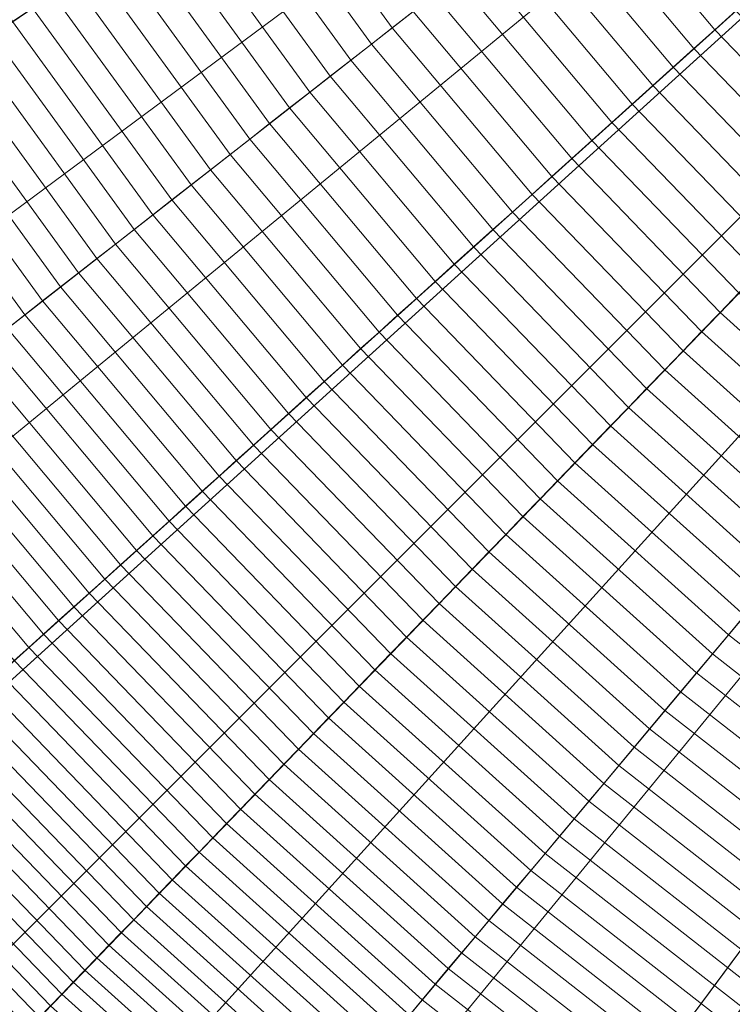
# Model space of a CAD drawing. Header units: centimetres. Extents: x -21.9 to 23.1, y -23 to 22.
# Tile 33 of 192: x -12.4 to -9.1, y -13.8 to -9.3. Entities that reach past the tile are written whole.
import ezdxf

# ---------------------------------------------------------------- set-up
doc = ezdxf.new("R2010")
doc.units = ezdxf.units.CM
doc.header["$LTSCALE"] = 2.54
doc.layers.add('Lucido design-1', color=7, linetype='Continuous')

# ---------------------------------------------------------------- blocks, each defined once
blk = doc.blocks.new('Gruppo-2-1')
at = {"color": 5, "linetype": 'Continuous', "lineweight": 9}
for points in [[(-8.6891, -4.2561, -949.2271), (-8.4052, -4.8937, -949.2271), (-19.2833, -10.1993, -949.2271), (-19.9108, -8.7899, -949.2271)], [(-19.825, -8.9632, -949.2271), (-19.3858, -9.9544, -949.2271), (-8.4271, -4.7713, -949.2271), (-8.6252, -4.3241, -949.2271)], [(-8.6252, -4.3241, -1010.9271), (-8.4271, -4.7713, -1010.9271), (-19.0252, -9.7839, -1010.9271), (-19.4566, -8.8106, -1010.9271)], [(-19.3858, -9.9544, -949.2271), (-18.8986, -10.923, -949.2271), (-8.2072, -5.2084, -949.2271), (-8.4271, -4.7713, -949.2271)], [(-8.4271, -4.7713, -1010.9271), (-8.2072, -5.2084, -1010.9271), (-18.5469, -10.735, -1010.9271), (-19.0252, -9.7839, -1010.9271)], [(-8.4052, -4.8937, -949.2271), (-8.0775, -5.51, -949.2271), (-18.559, -11.5615, -949.2271), (-19.2833, -10.1993, -949.2271)], [(-18.8986, -10.923, -949.2271), (-18.3644, -11.8665, -949.2271), (-7.9662, -5.634, -949.2271), (-8.2072, -5.2084, -949.2271)], [(-8.2072, -5.2084, -1010.9271), (-7.9662, -5.634, -1010.9271), (-18.0223, -11.6614, -1010.9271), (-18.5469, -10.735, -1010.9271)], [(-8.0775, -5.51, -949.2271), (-7.7076, -6.1019, -949.2271), (-17.7414, -12.8698, -949.2271), (-18.559, -11.5615, -949.2271)], [(-18.3644, -11.8665, -949.2271), (-17.7839, -12.7822, -949.2271), (-7.7043, -6.0472, -949.2271), (-7.9662, -5.634, -949.2271)], [(-7.9662, -5.634, -1010.9271), (-7.7043, -6.0472, -1010.9271), (-17.4523, -12.5607, -1010.9271), (-18.0223, -11.6614, -1010.9271)], [(-17.7839, -12.7822, -949.2271), (-17.1595, -13.6685, -949.2271), (-7.4226, -6.4471, -949.2271), (-7.7043, -6.0472, -949.2271)], [(-7.7043, -6.0472, -1010.9271), (-7.4226, -6.4471, -1010.9271), (-16.8391, -13.431, -1010.9271), (-17.4523, -12.5607, -1010.9271)], [(-7.7076, -6.1019, -949.2271), (-7.2973, -6.6666, -949.2271), (-16.8346, -14.118, -949.2271), (-17.7414, -12.8698, -949.2271)], [(-17.1595, -13.6685, -949.2271), (-16.4925, -14.5233, -949.2271), (-7.1216, -6.8328, -949.2271), (-7.4226, -6.4471, -949.2271)], [(-7.4226, -6.4471, -1010.9271), (-7.1216, -6.8328, -1010.9271), (-16.1842, -14.2703, -1010.9271), (-16.8391, -13.431, -1010.9271)], [(-7.2973, -6.6666, -949.2271), (-6.8487, -7.2013, -949.2271), (-15.8429, -15.2998, -949.2271), (-16.8346, -14.118, -949.2271)], [(-16.4925, -14.5233, -949.2271), (-15.7845, -15.3444, -949.2271), (-6.8022, -7.2033, -949.2271), (-7.1216, -6.8328, -949.2271)], [(-7.1216, -6.8328, -1010.9271), (-6.8022, -7.2033, -1010.9271), (-15.489, -15.0766, -1010.9271), (-16.1842, -14.2703, -1010.9271)], [(-6.8487, -7.2013, -949.2271), (-6.3638, -7.7034, -949.2271), (-14.7713, -16.4095, -949.2271), (-15.8429, -15.2998, -949.2271)], [(-15.7845, -15.3444, -949.2271), (-15.0373, -16.13, -949.2271), (-6.465, -7.5578, -949.2271), (-6.8022, -7.2033, -949.2271)], [(-6.8022, -7.2033, -1010.9271), (-6.465, -7.5578, -1010.9271), (-14.7553, -15.848, -1010.9271), (-15.489, -15.0766, -1010.9271)], [(-15.0373, -16.13, -949.2271), (-14.2517, -16.8773, -949.2271), (-6.1105, -7.8949, -949.2271), (-6.465, -7.5578, -949.2271)], [(-6.465, -7.5578, -1010.9271), (-6.1105, -7.8949, -1010.9271), (-13.9838, -16.5818, -1010.9271), (-14.7553, -15.848, -1010.9271)], [(-6.3638, -7.7034, -949.2271), (-5.8451, -8.1704, -949.2271), (-13.6248, -17.4419, -949.2271), (-14.7713, -16.4095, -949.2271)], [(-14.2517, -16.8773, -949.2271), (-13.4305, -17.5852, -949.2271), (-5.74, -8.2144, -949.2271), (-6.1105, -7.8949, -949.2271)], [(-6.1105, -7.8949, -1010.9271), (-5.74, -8.2144, -1010.9271), (-13.1775, -17.277, -1010.9271), (-13.9838, -16.5818, -1010.9271)], [(-5.8451, -8.1704, -949.2271), (-5.2951, -8.6002, -949.2271), (-12.409, -18.3917, -949.2271), (-13.6248, -17.4419, -949.2271)], [(-13.4305, -17.5852, -949.2271), (-12.5758, -18.2522, -949.2271), (-5.3544, -8.5153, -949.2271), (-5.74, -8.2144, -949.2271)], [(-5.74, -8.2144, -1010.9271), (-5.3544, -8.5153, -1010.9271), (-12.3382, -17.9319, -1010.9271), (-13.1775, -17.277, -1010.9271)], [(-13.0388, -8.3744, -932.8132), (-12.457, -9.3054, -932.8132), (-12.3649, -9.2433, -932.9065), (-12.9426, -8.3189, -932.9065)], [(-11.2987, -8.5242, -933.8485), (-10.7108, -9.3335, -933.8485), (-10.6143, -9.2581, -933.9263), (-11.1972, -8.4557, -933.9263)], [(-12.5758, -18.2522, -949.2271), (-11.6895, -18.8767, -949.2271), (-4.9545, -8.7971, -949.2271), (-5.3544, -8.5153, -949.2271)], [(-5.3544, -8.5153, -1010.9271), (-4.9545, -8.7971, -1010.9271), (-11.4679, -18.5451, -1010.9271), (-12.3382, -17.9319, -1010.9271)], [(-11.3995, -8.5921, -933.7694), (-10.8065, -9.4083, -933.7694), (-10.7108, -9.3335, -933.8485), (-11.2987, -8.5242, -933.8485)], [(-9.8193, -8.637, -934.4984), (-9.2271, -9.3428, -934.4984), (-9.1308, -9.2561, -934.5635), (-9.7172, -8.5572, -934.5635)], [(-5.2951, -8.6002, -949.2271), (-4.7164, -8.9905, -949.2271), (-11.13, -19.2544, -949.2271), (-12.409, -18.3917, -949.2271)], [(-11.4995, -8.6596, -933.689), (-10.9016, -9.4826, -933.689), (-10.8065, -9.4083, -933.7694), (-11.3995, -8.5921, -933.7694)], [(-9.9208, -8.7163, -934.4318), (-9.3228, -9.429, -934.4318), (-9.2271, -9.3428, -934.4984), (-9.8193, -8.637, -934.4984)], [(-11.5988, -8.7266, -933.6073), (-10.996, -9.5563, -933.6073), (-10.9016, -9.4826, -933.689), (-11.4995, -8.6596, -933.689)], [(-11.6974, -8.7931, -933.5242), (-11.0897, -9.6295, -933.5242), (-10.996, -9.5563, -933.6073), (-11.5988, -8.7266, -933.6073)], [(-10.0218, -8.7952, -934.3637), (-9.418, -9.5147, -934.3637), (-9.3228, -9.429, -934.4318), (-9.9208, -8.7163, -934.4318)], [(-11.7951, -8.859, -933.4398), (-11.1826, -9.7021, -933.4398), (-11.0897, -9.6295, -933.5242), (-11.6974, -8.7931, -933.5242)], [(-11.6895, -18.8767, -949.2271), (-10.7737, -19.4571, -949.2271), (-4.5413, -9.059, -949.2271), (-4.9545, -8.7971, -949.2271)], [(-4.9545, -8.7971, -1010.9271), (-4.5413, -9.059, -1010.9271), (-10.5687, -19.115, -1010.9271), (-11.4679, -18.5451, -1010.9271)], [(-10.1221, -8.8735, -934.2943), (-9.5126, -9.5999, -934.2943), (-9.418, -9.5147, -934.3637), (-10.0218, -8.7952, -934.3637)], [(-11.8921, -8.9244, -933.3541), (-11.2748, -9.7741, -933.3541), (-11.1826, -9.7021, -933.4398), (-11.7951, -8.859, -933.4398)], [(-10.2218, -8.9514, -934.2235), (-9.6066, -9.6846, -934.2235), (-9.5126, -9.5999, -934.2943), (-10.1221, -8.8735, -934.2943)], [(-11.9883, -8.9893, -933.2671), (-11.3662, -9.8456, -933.2671), (-11.2748, -9.7741, -933.3541), (-11.8921, -8.9244, -933.3541)], [(-10.3209, -9.0289, -934.1512), (-9.7001, -9.7687, -934.1512), (-9.6066, -9.6846, -934.2235), (-10.2218, -8.9514, -934.2235)], [(-12.0837, -9.0536, -933.1788), (-11.4569, -9.9164, -933.1788), (-11.3662, -9.8456, -933.2671), (-11.9883, -8.9893, -933.2671)], [(-4.7164, -8.9905, -949.2271), (-4.112, -9.3395, -949.2271), (-9.794, -20.0258, -949.2271), (-11.13, -19.2544, -949.2271)], [(-12.1783, -9.1174, -933.0893), (-11.5468, -9.9866, -933.0893), (-11.4569, -9.9164, -933.1788), (-12.0837, -9.0536, -933.1788)], [(-10.4193, -9.1058, -934.0776), (-9.7929, -9.8523, -934.0776), (-9.7001, -9.7687, -934.1512), (-10.3209, -9.0289, -934.1512)], [(-10.7737, -19.4571, -949.2271), (-9.8302, -19.9914, -949.2271), (-4.1156, -9.3, -949.2271), (-4.5413, -9.059, -949.2271)], [(-4.5413, -9.059, -1010.9271), (-4.1156, -9.3, -1010.9271), (-9.6422, -19.6396, -1010.9271), (-10.5687, -19.115, -1010.9271)], [(-12.272, -9.1807, -932.9985), (-11.6359, -10.0563, -932.9985), (-11.5468, -9.9866, -933.0893), (-12.1783, -9.1174, -933.0893)], [(-10.5171, -9.1822, -934.0026), (-9.8852, -9.9354, -934.0026), (-9.7929, -9.8523, -934.0776), (-10.4193, -9.1058, -934.0776)], [(-12.3649, -9.2433, -932.9065), (-11.7242, -10.1252, -932.9065), (-11.6359, -10.0563, -932.9985), (-12.272, -9.1807, -932.9985)], [(-10.6143, -9.2581, -933.9263), (-9.9768, -10.0178, -933.9263), (-9.8852, -9.9354, -934.0026), (-10.5171, -9.1822, -934.0026)], [(-12.457, -9.3054, -932.8132), (-11.8117, -10.1936, -932.8132), (-11.7242, -10.1252, -932.9065), (-12.3649, -9.2433, -932.9065)], [(-10.7108, -9.3335, -933.8485), (-10.0677, -10.0998, -933.8485), (-9.9768, -10.0178, -933.9263), (-10.6143, -9.2581, -933.9263)], [(-9.2271, -9.3428, -934.4984), (-8.587, -10.0056, -934.4984), (-8.497, -9.9124, -934.5635), (-9.1308, -9.2561, -934.5635)], [(-12.5482, -9.3669, -932.7187), (-11.8984, -10.2613, -932.7187), (-11.8117, -10.1936, -932.8132), (-12.457, -9.3054, -932.8132)], [(-9.8302, -19.9914, -949.2271), (-8.8616, -20.4785, -949.2271), (-3.6786, -9.5198, -949.2271), (-4.1156, -9.3, -949.2271)], [(-4.1156, -9.3, -1010.9271), (-3.6786, -9.5198, -1010.9271), (-8.6911, -20.118, -1010.9271), (-9.6422, -19.6396, -1010.9271)], [(-12.6385, -9.4279, -932.623), (-11.9842, -10.3284, -932.623), (-11.8984, -10.2613, -932.7187), (-12.5482, -9.3669, -932.7187)], [(-10.8065, -9.4083, -933.7694), (-10.1581, -10.1811, -933.7694), (-10.0677, -10.0998, -933.8485), (-10.7108, -9.3335, -933.8485)], [(-4.112, -9.3395, -949.2271), (-3.4846, -9.6455, -949.2271), (-8.4073, -20.7021, -949.2271), (-9.794, -20.0258, -949.2271)], [(-9.3228, -9.429, -934.4318), (-8.6765, -10.0983, -934.4318), (-8.587, -10.0056, -934.4984), (-9.2271, -9.3428, -934.4984)], [(-10.9016, -9.4826, -933.689), (-10.2478, -10.2618, -933.689), (-10.1581, -10.1811, -933.7694), (-10.8065, -9.4083, -933.7694)], [(-12.7279, -9.4882, -932.5261), (-12.0692, -10.3948, -932.5261), (-11.9842, -10.3284, -932.623), (-12.6385, -9.4279, -932.623)], [(-9.418, -9.5147, -934.3637), (-8.7655, -10.1904, -934.3637), (-8.6765, -10.0983, -934.4318), (-9.3228, -9.429, -934.4318)], [(-12.8165, -9.5479, -932.428), (-12.1534, -10.4606, -932.428), (-12.0692, -10.3948, -932.5261), (-12.7279, -9.4882, -932.5261)], [(-10.996, -9.5563, -933.6073), (-10.3368, -10.342, -933.6073), (-10.2478, -10.2618, -933.689), (-10.9016, -9.4826, -933.689)], [(-12.9041, -9.607, -932.3287), (-12.2367, -10.5256, -932.3287), (-12.1534, -10.4606, -932.428), (-12.8165, -9.5479, -932.428)], [(-11.0897, -9.6295, -933.5242), (-10.4251, -10.4215, -933.5242), (-10.3368, -10.342, -933.6073), (-10.996, -9.5563, -933.6073)], [(-9.5126, -9.5999, -934.2943), (-8.8539, -10.282, -934.2943), (-8.7655, -10.1904, -934.3637), (-9.418, -9.5147, -934.3637)], [(-9.6066, -9.6846, -934.2235), (-8.9418, -10.373, -934.2235), (-8.8539, -10.282, -934.2943), (-9.5126, -9.5999, -934.2943)], [(-12.9908, -9.6655, -932.2283), (-12.3191, -10.59, -932.2283), (-12.2367, -10.5256, -932.3287), (-12.9041, -9.607, -932.3287)], [(-11.1826, -9.7021, -933.4398), (-10.5127, -10.5004, -933.4398), (-10.4251, -10.4215, -933.5242), (-11.0897, -9.6295, -933.5242)], [(-13.0765, -9.7233, -932.1265), (-12.4006, -10.6537, -932.1265), (-12.3191, -10.59, -932.2283), (-12.9908, -9.6655, -932.2283)], [(-9.7001, -9.7687, -934.1512), (-9.0292, -10.4635, -934.1512), (-8.9418, -10.373, -934.2235), (-9.6066, -9.6846, -934.2235)], [(-13.1614, -9.7805, -932.0238), (-12.4812, -10.7167, -932.0238), (-12.4006, -10.6537, -932.1265), (-13.0765, -9.7233, -932.1265)], [(-11.2748, -9.7741, -933.3541), (-10.5997, -10.5787, -933.3541), (-10.5127, -10.5004, -933.4398), (-11.1826, -9.7021, -933.4398)], [(-11.3662, -9.8456, -933.2671), (-10.6859, -10.6563, -933.2671), (-10.5997, -10.5787, -933.3541), (-11.2748, -9.7741, -933.3541)], [(-9.7929, -9.8523, -934.0776), (-9.116, -10.5533, -934.0776), (-9.0292, -10.4635, -934.1512), (-9.7001, -9.7687, -934.1512)], [(-11.4569, -9.9164, -933.1788), (-10.7714, -10.7333, -933.1788), (-10.6859, -10.6563, -933.2671), (-11.3662, -9.8456, -933.2671)], [(-9.8852, -9.9354, -934.0026), (-9.2022, -10.6426, -934.0026), (-9.116, -10.5533, -934.0776), (-9.7929, -9.8523, -934.0776)], [(-11.5468, -9.9866, -933.0893), (-10.8562, -10.8097, -933.0893), (-10.7714, -10.7333, -933.1788), (-11.4569, -9.9164, -933.1788)], [(-9.9768, -10.0178, -933.9263), (-9.2878, -10.7313, -933.9263), (-9.2022, -10.6426, -934.0026), (-9.8852, -9.9354, -934.0026)], [(-11.6359, -10.0563, -932.9985), (-10.9402, -10.8853, -932.9985), (-10.8562, -10.8097, -933.0893), (-11.5468, -9.9866, -933.0893)], [(-10.0677, -10.0998, -933.8485), (-9.3729, -10.8193, -933.8485), (-9.2878, -10.7313, -933.9263), (-9.9768, -10.0178, -933.9263)], [(-11.7242, -10.1252, -932.9065), (-11.0235, -10.9603, -932.9065), (-10.9402, -10.8853, -932.9985), (-11.6359, -10.0563, -932.9985)], [(-10.1581, -10.1811, -933.7694), (-9.4573, -10.9068, -933.7694), (-9.3729, -10.8193, -933.8485), (-10.0677, -10.0998, -933.8485)], [(-11.8117, -10.1936, -932.8132), (-11.106, -11.0346, -932.8132), (-11.0235, -10.9603, -932.9065), (-11.7242, -10.1252, -932.9065)], [(-10.2478, -10.2618, -933.689), (-9.5411, -10.9936, -933.689), (-9.4573, -10.9068, -933.7694), (-10.1581, -10.1811, -933.7694)], [(-11.8984, -10.2613, -932.7187), (-11.1877, -11.1082, -932.7187), (-11.106, -11.0346, -932.8132), (-11.8117, -10.1936, -932.8132)], [(-11.9842, -10.3284, -932.623), (-11.2687, -11.1811, -932.623), (-11.1877, -11.1082, -932.7187), (-11.8984, -10.2613, -932.7187)], [(-10.3368, -10.342, -933.6073), (-9.6243, -11.0797, -933.6073), (-9.5411, -10.9936, -933.689), (-10.2478, -10.2618, -933.689)], [(-12.0692, -10.3948, -932.5261), (-11.3489, -11.2533, -932.5261), (-11.2687, -11.1811, -932.623), (-11.9842, -10.3284, -932.623)], [(-10.4251, -10.4215, -933.5242), (-9.7069, -11.1652, -933.5242), (-9.6243, -11.0797, -933.6073), (-10.3368, -10.342, -933.6073)], [(-12.1534, -10.4606, -932.428), (-11.4282, -11.3248, -932.428), (-11.3489, -11.2533, -932.5261), (-12.0692, -10.3948, -932.5261)], [(-12.2367, -10.5256, -932.3287), (-11.5068, -11.3955, -932.3287), (-11.4282, -11.3248, -932.428), (-12.1534, -10.4606, -932.428)], [(-10.5127, -10.5004, -933.4398), (-9.7888, -11.2501, -933.4398), (-9.7069, -11.1652, -933.5242), (-10.4251, -10.4215, -933.5242)], [(-10.5997, -10.5787, -933.3541), (-9.8701, -11.3342, -933.3541), (-9.7888, -11.2501, -933.4398), (-10.5127, -10.5004, -933.4398)], [(-12.3191, -10.59, -932.2283), (-11.5845, -11.4655, -932.2283), (-11.5068, -11.3955, -932.3287), (-12.2367, -10.5256, -932.3287)], [(-12.4006, -10.6537, -932.1265), (-11.6613, -11.5346, -932.1265), (-11.5845, -11.4655, -932.2283), (-12.3191, -10.59, -932.2283)], [(-10.6859, -10.6563, -933.2671), (-9.9507, -11.4177, -933.2671), (-9.8701, -11.3342, -933.3541), (-10.5997, -10.5787, -933.3541)], [(-9.2022, -10.6426, -934.0026), (-8.4715, -11.3005, -934.0026), (-8.3918, -11.2054, -934.0776), (-9.116, -10.5533, -934.0776)], [(-9.2878, -10.7313, -933.9263), (-8.5508, -11.3949, -933.9263), (-8.4715, -11.3005, -934.0026), (-9.2022, -10.6426, -934.0026)], [(-12.4812, -10.7167, -932.0238), (-11.7374, -11.6031, -932.0238), (-11.6613, -11.5346, -932.1265), (-12.4006, -10.6537, -932.1265)], [(-10.7714, -10.7333, -933.1788), (-10.0306, -11.5005, -933.1788), (-9.9507, -11.4177, -933.2671), (-10.6859, -10.6563, -933.2671)], [(-12.561, -10.779, -931.9199), (-11.8126, -11.6709, -931.9199), (-11.7374, -11.6031, -932.0238), (-12.4812, -10.7167, -932.0238)], [(-10.8562, -10.8097, -933.0893), (-10.1098, -11.5825, -933.0893), (-10.0306, -11.5005, -933.1788), (-10.7714, -10.7333, -933.1788)], [(-9.3729, -10.8193, -933.8485), (-8.6295, -11.4887, -933.8485), (-8.5508, -11.3949, -933.9263), (-9.2878, -10.7313, -933.9263)], [(-12.6398, -10.8406, -931.8149), (-11.887, -11.7378, -931.8149), (-11.8126, -11.6709, -931.9199), (-12.561, -10.779, -931.9199)], [(-10.9402, -10.8853, -932.9985), (-10.1884, -11.6639, -932.9985), (-10.1098, -11.5825, -933.0893), (-10.8562, -10.8097, -933.0893)], [(-9.4573, -10.9068, -933.7694), (-8.7076, -11.5818, -933.7694), (-8.6295, -11.4887, -933.8485), (-9.3729, -10.8193, -933.8485)], [(-12.7177, -10.9015, -931.7088), (-11.9605, -11.804, -931.7088), (-11.887, -11.7378, -931.8149), (-12.6398, -10.8406, -931.8149)], [(-12.7947, -10.9616, -931.6017), (-12.0331, -11.8694, -931.6017), (-11.9605, -11.804, -931.7088), (-12.7177, -10.9015, -931.7088)], [(-11.0235, -10.9603, -932.9065), (-10.2662, -11.7445, -932.9065), (-10.1884, -11.6639, -932.9985), (-10.9402, -10.8853, -932.9985)], [(-9.5411, -10.9936, -933.689), (-8.7852, -11.6743, -933.689), (-8.7076, -11.5818, -933.7694), (-9.4573, -10.9068, -933.7694)], [(-11.106, -11.0346, -932.8132), (-10.3434, -11.8243, -932.8132), (-10.2662, -11.7445, -932.9065), (-11.0235, -10.9603, -932.9065)], [(-12.8708, -11.0211, -931.4934), (-12.1048, -11.9339, -931.4934), (-12.0331, -11.8694, -931.6017), (-12.7947, -10.9616, -931.6017)], [(-9.6243, -11.0797, -933.6073), (-8.8621, -11.766, -933.6073), (-8.7852, -11.6743, -933.689), (-9.5411, -10.9936, -933.689)], [(-12.9459, -11.0797, -931.3841), (-12.1756, -11.9977, -931.3841), (-12.1048, -11.9339, -931.4934), (-12.8708, -11.0211, -931.4934)], [(-11.1877, -11.1082, -932.7187), (-10.4198, -11.9035, -932.7187), (-10.3434, -11.8243, -932.8132), (-11.106, -11.0346, -932.8132)], [(-13.02, -11.1377, -931.2737), (-12.2455, -12.0607, -931.2737), (-12.1756, -11.9977, -931.3841), (-12.9459, -11.0797, -931.3841)], [(-9.7069, -11.1652, -933.5242), (-8.9385, -11.8571, -933.5242), (-8.8621, -11.766, -933.6073), (-9.6243, -11.0797, -933.6073)], [(-13.0932, -11.1948, -931.1623), (-12.3146, -12.1228, -931.1623), (-12.2455, -12.0607, -931.2737), (-13.02, -11.1377, -931.2737)], [(-11.2687, -11.1811, -932.623), (-10.4955, -11.9818, -932.623), (-10.4198, -11.9035, -932.7187), (-11.1877, -11.1082, -932.7187)], [(-11.3489, -11.2533, -932.5261), (-10.5704, -12.0594, -932.5261), (-10.4955, -11.9818, -932.623), (-11.2687, -11.1811, -932.623)], [(-9.7888, -11.2501, -933.4398), (-9.0143, -11.9474, -933.4398), (-8.9385, -11.8571, -933.5242), (-9.7069, -11.1652, -933.5242)], [(-13.1654, -11.2512, -931.0499), (-12.3826, -12.1841, -931.0499), (-12.3146, -12.1228, -931.1623), (-13.0932, -11.1948, -931.1623)], [(-13.2366, -11.3069, -930.9365), (-12.4498, -12.2446, -930.9365), (-12.3826, -12.1841, -931.0499), (-13.1654, -11.2512, -931.0499)], [(-11.4282, -11.3248, -932.428), (-10.6446, -12.1363, -932.428), (-10.5704, -12.0594, -932.5261), (-11.3489, -11.2533, -932.5261)], [(-9.8701, -11.3342, -933.3541), (-9.0895, -12.037, -933.3541), (-9.0143, -11.9474, -933.4398), (-9.7888, -11.2501, -933.4398)], [(-11.5068, -11.3955, -932.3287), (-10.718, -12.2123, -932.3287), (-10.6446, -12.1363, -932.428), (-11.4282, -11.3248, -932.428)], [(-9.9507, -11.4177, -933.2671), (-9.1641, -12.1259, -933.2671), (-9.0895, -12.037, -933.3541), (-9.8701, -11.3342, -933.3541)], [(-11.5845, -11.4655, -932.2283), (-10.7907, -12.2875, -932.2283), (-10.718, -12.2123, -932.3287), (-11.5068, -11.3955, -932.3287)], [(-10.0306, -11.5005, -933.1788), (-9.2381, -12.214, -933.1788), (-9.1641, -12.1259, -933.2671), (-9.9507, -11.4177, -933.2671)], [(-11.6613, -11.5346, -932.1265), (-10.8625, -12.3619, -932.1265), (-10.7907, -12.2875, -932.2283), (-11.5845, -11.4655, -932.2283)], [(-10.1098, -11.5825, -933.0893), (-9.3114, -12.3014, -933.0893), (-9.2381, -12.214, -933.1788), (-10.0306, -11.5005, -933.1788)], [(-11.7374, -11.6031, -932.0238), (-10.9336, -12.4355, -932.0238), (-10.8625, -12.3619, -932.1265), (-11.6613, -11.5346, -932.1265)], [(-10.1884, -11.6639, -932.9985), (-9.3841, -12.388, -932.9985), (-9.3114, -12.3014, -933.0893), (-10.1098, -11.5825, -933.0893)], [(-11.8126, -11.6709, -931.9199), (-11.0039, -12.5083, -931.9199), (-10.9336, -12.4355, -932.0238), (-11.7374, -11.6031, -932.0238)], [(-11.887, -11.7378, -931.8149), (-11.0734, -12.5803, -931.8149), (-11.0039, -12.5083, -931.9199), (-11.8126, -11.6709, -931.9199)], [(-10.2662, -11.7445, -932.9065), (-9.4561, -12.4739, -932.9065), (-9.3841, -12.388, -932.9985), (-10.1884, -11.6639, -932.9985)], [(-11.9605, -11.804, -931.7088), (-11.1421, -12.6514, -931.7088), (-11.0734, -12.5803, -931.8149), (-11.887, -11.7378, -931.8149)], [(-10.3434, -11.8243, -932.8132), (-9.5275, -12.5589, -932.8132), (-9.4561, -12.4739, -932.9065), (-10.2662, -11.7445, -932.9065)], [(-12.0331, -11.8694, -931.6017), (-11.21, -12.7217, -931.6017), (-11.1421, -12.6514, -931.7088), (-11.9605, -11.804, -931.7088)], [(-10.4198, -11.9035, -932.7187), (-9.5982, -12.6432, -932.7187), (-9.5275, -12.5589, -932.8132), (-10.3434, -11.8243, -932.8132)], [(-12.1048, -11.9339, -931.4934), (-11.277, -12.7911, -931.4934), (-11.21, -12.7217, -931.6017), (-12.0331, -11.8694, -931.6017)], [(-10.4955, -11.9818, -932.623), (-9.6682, -12.7267, -932.623), (-9.5982, -12.6432, -932.7187), (-10.4198, -11.9035, -932.7187)], [(-12.1756, -11.9977, -931.3841), (-11.3432, -12.8597, -931.3841), (-11.277, -12.7911, -931.4934), (-12.1048, -11.9339, -931.4934)], [(-12.2455, -12.0607, -931.2737), (-11.4086, -12.9274, -931.2737), (-11.3432, -12.8597, -931.3841), (-12.1756, -11.9977, -931.3841)], [(-10.5704, -12.0594, -932.5261), (-9.7376, -12.8093, -932.5261), (-9.6682, -12.7267, -932.623), (-10.4955, -11.9818, -932.623)], [(-9.1641, -12.1259, -933.2671), (-8.3301, -12.7775, -933.2671), (-8.2619, -12.6836, -933.3541), (-9.0895, -12.037, -933.3541)], [(-12.3146, -12.1228, -931.1623), (-11.4731, -12.9942, -931.1623), (-11.4086, -12.9274, -931.2737), (-12.2455, -12.0607, -931.2737)], [(-10.6446, -12.1363, -932.428), (-9.8062, -12.8911, -932.428), (-9.7376, -12.8093, -932.5261), (-10.5704, -12.0594, -932.5261)], [(-12.3826, -12.1841, -931.0499), (-11.5367, -13.0601, -931.0499), (-11.4731, -12.9942, -931.1623), (-12.3146, -12.1228, -931.1623)], [(-10.718, -12.2123, -932.3287), (-9.8742, -12.9721, -932.3287), (-9.8062, -12.8911, -932.428), (-10.6446, -12.1363, -932.428)], [(-9.2381, -12.214, -933.1788), (-8.3977, -12.8706, -933.1788), (-8.3301, -12.7775, -933.2671), (-9.1641, -12.1259, -933.2671)], [(-12.4498, -12.2446, -930.9365), (-11.5995, -13.1251, -930.9365), (-11.5367, -13.0601, -931.0499), (-12.3826, -12.1841, -931.0499)], [(-10.7907, -12.2875, -932.2283), (-9.9414, -13.0522, -932.2283), (-9.8742, -12.9721, -932.3287), (-10.718, -12.2123, -932.3287)], [(-9.3114, -12.3014, -933.0893), (-8.4648, -12.9629, -933.0893), (-8.3977, -12.8706, -933.1788), (-9.2381, -12.214, -933.1788)], [(-12.516, -12.3042, -930.822), (-11.6614, -13.1892, -930.822), (-11.5995, -13.1251, -930.9365), (-12.4498, -12.2446, -930.9365)], [(-12.5813, -12.363, -930.7066), (-11.7224, -13.2524, -930.7066), (-11.6614, -13.1892, -930.822), (-12.516, -12.3042, -930.822)], [(-10.8625, -12.3619, -932.1265), (-10.0079, -13.1314, -932.1265), (-9.9414, -13.0522, -932.2283), (-10.7907, -12.2875, -932.2283)], [(-9.3841, -12.388, -932.9985), (-8.5313, -13.0544, -932.9985), (-8.4648, -12.9629, -933.0893), (-9.3114, -12.3014, -933.0893)], [(-12.6456, -12.4209, -930.5903), (-11.7825, -13.3146, -930.5903), (-11.7224, -13.2524, -930.7066), (-12.5813, -12.363, -930.7066)], [(-10.9336, -12.4355, -932.0238), (-10.0736, -13.2098, -932.0238), (-10.0079, -13.1314, -932.1265), (-10.8625, -12.3619, -932.1265)], [(-9.4561, -12.4739, -932.9065), (-8.5971, -13.145, -932.9065), (-8.5313, -13.0544, -932.9985), (-9.3841, -12.388, -932.9985)], [(-12.709, -12.4779, -930.4729), (-11.8418, -13.376, -930.4729), (-11.7825, -13.3146, -930.5903), (-12.6456, -12.4209, -930.5903)], [(-11.0039, -12.5083, -931.9199), (-10.1387, -13.2873, -931.9199), (-10.0736, -13.2098, -932.0238), (-10.9336, -12.4355, -932.0238)], [(-12.7714, -12.5341, -930.3547), (-11.9001, -13.4364, -930.3547), (-11.8418, -13.376, -930.4729), (-12.709, -12.4779, -930.4729)], [(-9.5275, -12.5589, -932.8132), (-8.6624, -13.2349, -932.8132), (-8.5971, -13.145, -932.9065), (-9.4561, -12.4739, -932.9065)], [(-12.8328, -12.5894, -930.2355), (-11.9575, -13.4958, -930.2355), (-11.9001, -13.4364, -930.3547), (-12.7714, -12.5341, -930.3547)], [(-11.0734, -12.5803, -931.8149), (-10.203, -13.364, -931.8149), (-10.1387, -13.2873, -931.9199), (-11.0039, -12.5083, -931.9199)], [(-12.8932, -12.6438, -930.1154), (-12.014, -13.5543, -930.1154), (-11.9575, -13.4958, -930.2355), (-12.8328, -12.5894, -930.2355)], [(-11.1421, -12.6514, -931.7088), (-10.2666, -13.4397, -931.7088), (-10.203, -13.364, -931.8149), (-11.0734, -12.5803, -931.8149)], [(-9.5982, -12.6432, -932.7187), (-8.727, -13.3238, -932.7187), (-8.6624, -13.2349, -932.8132), (-9.5275, -12.5589, -932.8132)], [(-12.9527, -12.6973, -929.9944), (-12.0695, -13.6118, -929.9944), (-12.014, -13.5543, -930.1154), (-12.8932, -12.6438, -930.1154)], [(-11.21, -12.7217, -931.6017), (-10.3294, -13.5146, -931.6017), (-10.2666, -13.4397, -931.7088), (-11.1421, -12.6514, -931.7088)], [(-9.6682, -12.7267, -932.623), (-8.7911, -13.412, -932.623), (-8.727, -13.3238, -932.7187), (-9.5982, -12.6432, -932.7187)], [(-13.0111, -12.75, -929.8726), (-12.1242, -13.6684, -929.8726), (-12.0695, -13.6118, -929.9944), (-12.9527, -12.6973, -929.9944)], [(-11.277, -12.7911, -931.4934), (-10.3914, -13.5885, -931.4934), (-10.3294, -13.5146, -931.6017), (-11.21, -12.7217, -931.6017)], [(-9.7376, -12.8093, -932.5261), (-8.8545, -13.4993, -932.5261), (-8.7911, -13.412, -932.623), (-9.6682, -12.7267, -932.623)], [(-13.0685, -12.8017, -929.7498), (-12.1778, -13.724, -929.7498), (-12.1242, -13.6684, -929.8726), (-13.0111, -12.75, -929.8726)], [(-13.1249, -12.8525, -929.6263), (-12.2306, -13.7786, -929.6263), (-12.1778, -13.724, -929.7498), (-13.0685, -12.8017, -929.7498)], [(-11.3432, -12.8597, -931.3841), (-10.4527, -13.6615, -931.3841), (-10.3914, -13.5885, -931.4934), (-11.277, -12.7911, -931.4934)], [(-9.8062, -12.8911, -932.428), (-8.9173, -13.5857, -932.428), (-8.8545, -13.4993, -932.5261), (-9.7376, -12.8093, -932.5261)], [(-13.1803, -12.9023, -929.5018), (-12.2824, -13.8322, -929.5018), (-12.2306, -13.7786, -929.6263), (-13.1249, -12.8525, -929.6263)], [(-11.4086, -12.9274, -931.2737), (-10.5132, -13.7336, -931.2737), (-10.4527, -13.6615, -931.3841), (-11.3432, -12.8597, -931.3841)], [(-13.2347, -12.9513, -929.3766), (-12.3332, -13.8848, -929.3766), (-12.2824, -13.8322, -929.5018), (-13.1803, -12.9023, -929.5018)], [(-9.8742, -12.9721, -932.3287), (-8.9794, -13.6712, -932.3287), (-8.9173, -13.5857, -932.428), (-9.8062, -12.8911, -932.428)], [(-13.288, -12.9993, -929.2506), (-12.383, -13.9365, -929.2506), (-12.3332, -13.8848, -929.3766), (-13.2347, -12.9513, -929.3766)], [(-11.4731, -12.9942, -931.1623), (-10.5729, -13.8047, -931.1623), (-10.5132, -13.7336, -931.2737), (-11.4086, -12.9274, -931.2737)], [(-11.5367, -13.0601, -931.0499), (-10.6317, -13.8749, -931.0499), (-10.5729, -13.8047, -931.1623), (-11.4731, -12.9942, -931.1623)], [(-9.9414, -13.0522, -932.2283), (-9.0409, -13.7558, -932.2283), (-8.9794, -13.6712, -932.3287), (-9.8742, -12.9721, -932.3287)], [(-13.3403, -13.0464, -929.1238), (-12.4319, -13.9871, -929.1238), (-12.383, -13.9365, -929.2506), (-13.288, -12.9993, -929.2506)], [(-11.5995, -13.1251, -930.9365), (-10.6898, -13.9442, -930.9365), (-10.6317, -13.8749, -931.0499), (-11.5367, -13.0601, -931.0499)], [(-10.0079, -13.1314, -932.1265), (-9.1016, -13.8394, -932.1265), (-9.0409, -13.7558, -932.2283), (-9.9414, -13.0522, -932.2283)], [(-11.6614, -13.1892, -930.822), (-10.7471, -14.0124, -930.822), (-10.6898, -13.9442, -930.9365), (-11.5995, -13.1251, -930.9365)], [(-10.0736, -13.2098, -932.0238), (-9.1618, -13.9222, -932.0238), (-9.1016, -13.8394, -932.1265), (-10.0079, -13.1314, -932.1265)], [(-11.7224, -13.2524, -930.7066), (-10.8036, -14.0797, -930.7066), (-10.7471, -14.0124, -930.822), (-11.6614, -13.1892, -930.822)], [(-10.1387, -13.2873, -931.9199), (-9.2213, -14.0041, -931.9199), (-9.1618, -13.9222, -932.0238), (-10.0736, -13.2098, -932.0238)], [(-11.7825, -13.3146, -930.5903), (-10.8592, -14.146, -930.5903), (-10.8036, -14.0797, -930.7066), (-11.7224, -13.2524, -930.7066)], [(-11.8418, -13.376, -930.4729), (-10.914, -14.2113, -930.4729), (-10.8592, -14.146, -930.5903), (-11.7825, -13.3146, -930.5903)], [(-10.203, -13.364, -931.8149), (-9.2801, -14.0851, -931.8149), (-9.2213, -14.0041, -931.9199), (-10.1387, -13.2873, -931.9199)], [(-11.9001, -13.4364, -930.3547), (-10.968, -14.2756, -930.3547), (-10.914, -14.2113, -930.4729), (-11.8418, -13.376, -930.4729)], [(-10.2666, -13.4397, -931.7088), (-9.3382, -14.1651, -931.7088), (-9.2801, -14.0851, -931.8149), (-10.203, -13.364, -931.8149)], [(-11.9575, -13.4958, -930.2355), (-11.0211, -14.3389, -930.2355), (-10.968, -14.2756, -930.3547), (-11.9001, -13.4364, -930.3547)], [(-10.3294, -13.5146, -931.6017), (-9.3956, -14.2441, -931.6017), (-9.3382, -14.1651, -931.7088), (-10.2666, -13.4397, -931.7088)], [(-12.014, -13.5543, -930.1154), (-11.0734, -14.4012, -930.1154), (-11.0211, -14.3389, -930.2355), (-11.9575, -13.4958, -930.2355)], [(-10.3914, -13.5885, -931.4934), (-9.4524, -14.3222, -931.4934), (-9.3956, -14.2441, -931.6017), (-10.3294, -13.5146, -931.6017)], [(-12.0695, -13.6118, -929.9944), (-11.1248, -14.4625, -929.9944), (-11.0734, -14.4012, -930.1154), (-12.014, -13.5543, -930.1154)], [(-12.1242, -13.6684, -929.8726), (-11.1753, -14.5227, -929.8726), (-11.1248, -14.4625, -929.9944), (-12.0695, -13.6118, -929.9944)], [(-10.4527, -13.6615, -931.3841), (-9.5084, -14.3993, -931.3841), (-9.4524, -14.3222, -931.4934), (-10.3914, -13.5885, -931.4934)], [(-12.1778, -13.724, -929.7498), (-11.225, -14.5819, -929.7498), (-11.1753, -14.5227, -929.8726), (-12.1242, -13.6684, -929.8726)], [(-10.5132, -13.7336, -931.2737), (-9.5637, -14.4754, -931.2737), (-9.5084, -14.3993, -931.3841), (-10.4527, -13.6615, -931.3841)], [(-12.2306, -13.7786, -929.6263), (-11.2738, -14.6401, -929.6263), (-11.225, -14.5819, -929.7498), (-12.1778, -13.724, -929.7498)], [(-10.5729, -13.8047, -931.1623), (-9.6183, -14.5505, -931.1623), (-9.5637, -14.4754, -931.2737), (-10.5132, -13.7336, -931.2737)], [(-12.2824, -13.8322, -929.5018), (-11.3217, -14.6972, -929.5018), (-11.2738, -14.6401, -929.6263), (-12.2306, -13.7786, -929.6263)], [(-10.6317, -13.8749, -931.0499), (-9.6721, -14.6247, -931.0499), (-9.6183, -14.5505, -931.1623), (-10.5729, -13.8047, -931.1623)]]:
    blk.add_3dface(points, dxfattribs=at)

msp = doc.modelspace()

# ---------------------------------------------------------------- block references
at = {"layer": 'Lucido design-1', "color": 5, "true_color": 0x0000ff}
msp.add_blockref('Gruppo-2-1', (0, 0), dxfattribs=at)

doc.saveas('drawing.dxf')
